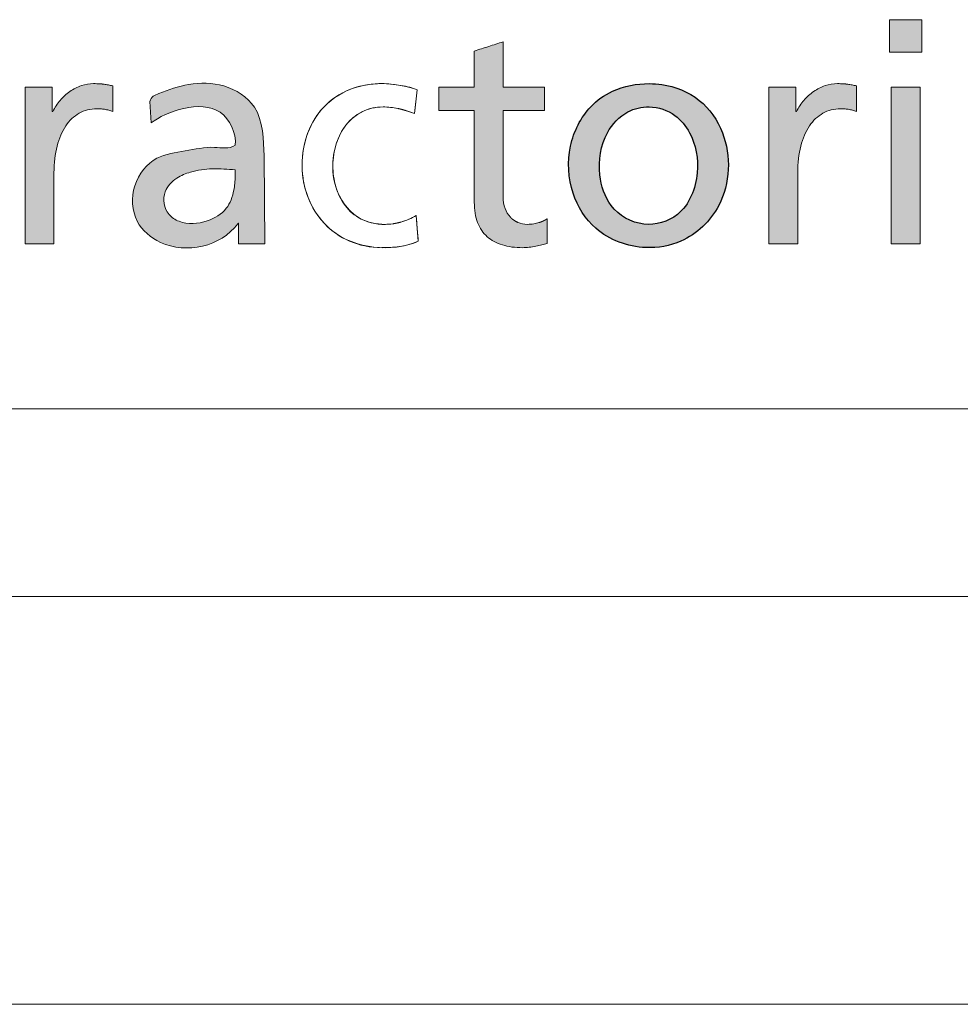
# Model space of a CAD drawing. Header units: millimetres. Extents: x 0 to 594, y 0 to 424.
# Tile 7 of 13: x 433 to 445, y 0 to 12. Entities that reach past the tile are written whole.
import ezdxf

# ---------------------------------------------------------------- set-up
doc = ezdxf.new("R2010")
doc.units = ezdxf.units.MM
doc.header["$LTSCALE"] = 0.25
doc.layers.add('FORMAT', color=7, linetype='Continuous')

# ---------------------------------------------------------------- blocks, each defined once
blk = doc.blocks.new('cajetin')
at = {"color": 7, "linetype": 'Continuous', "lineweight": 18}
for p, q in [((853.5, 7.5), (7.5, 7.5)), ((861, 0), (0, 0))]:
    blk.add_line(p, q, dxfattribs=at)
blk = doc.blocks.new('LOGO_sombreado')
at = {"linetype": 'Continuous'}
for points in [[(40.504, 4.771), (40.105, 4.771), (40.105, 4.373), (40.504, 4.373)], [(40.504, 4.771), (40.105, 4.771), (40.105, 4.373), (40.504, 4.373)], [(40.482, 3.943), (40.128, 3.943), (40.128, 2.023), (40.482, 2.023)], [(40.482, 3.943), (40.128, 3.943), (40.128, 2.023), (40.482, 2.023)]]:
    blk.add_hatch(color=7, dxfattribs=at).paths.add_polyline_path(points, flags=0)
h = blk.add_hatch(color=7, dxfattribs=at)
edge = h.paths.add_edge_path(flags=0)
edge.add_spline(control_points=[(35.176, 2.112), (35.227, 2.066), (35.289, 2.033), (35.362, 2.01)], knot_values=[16, 16, 16, 16, 17, 17, 17, 17], weights=[1, 1, 1, 1], degree=3, periodic=0)
edge.add_spline(control_points=[(35.362, 2.01), (35.434, 1.988), (35.517, 1.977), (35.608, 1.977)], knot_values=[17, 17, 17, 17, 18, 18, 18, 18], weights=[1, 1, 1, 1], degree=3, periodic=0)
edge.add_arc((35.607, 2.685), 0.708, 270.0767, 276.8647)
edge.add_spline(control_points=[(35.692, 1.982), (35.719, 1.986), (35.746, 1.99), (35.771, 1.995)], knot_values=[0, 0, 0, 0, 1, 1, 1, 1], weights=[1, 1, 1, 1], degree=3, periodic=0)
edge.add_spline(control_points=[(35.771, 1.995), (35.797, 2), (35.822, 2.006), (35.845, 2.012)], knot_values=[1, 1, 1, 1, 2, 2, 2, 2], weights=[1, 1, 1, 1], degree=3, periodic=0)
edge.add_spline(control_points=[(35.845, 2.012), (35.868, 2.018), (35.889, 2.024), (35.909, 2.03)], knot_values=[2, 2, 2, 2, 3, 3, 3, 3], weights=[1, 1, 1, 1], degree=3, periodic=0)
edge.add_line((35.909, 2.03), (35.909, 2.331))
edge.add_arc((35.702, 2.648), 0.379, 295.495, 303.2205, ccw=False)
edge.add_spline(control_points=[(35.865, 2.306), (35.847, 2.297), (35.829, 2.29), (35.81, 2.284)], knot_values=[0, 0, 0, 0, 0.145933, 0.145933, 0.145933, 0.145933], weights=[1, 0.998226, 0.998226, 1], degree=3, periodic=0)
edge.add_spline(control_points=[(35.81, 2.284), (35.79, 2.278), (35.768, 2.273), (35.745, 2.269)], knot_values=[0.145933, 0.145933, 0.145933, 0.145933, 1.145933, 1.145933, 1.145933, 1.145933], weights=[1, 1, 1, 1], degree=3, periodic=0)
edge.add_spline(control_points=[(35.745, 2.269), (35.721, 2.265), (35.696, 2.263), (35.668, 2.263), (35.628, 2.263), (35.589, 2.271), (35.553, 2.286)], knot_values=[1.145933, 1.145933, 1.145933, 1.145933, 2.145933, 2.145933, 2.145933, 3.145933, 3.145933, 3.145933, 3.145933], weights=[1, 1, 1, 1, 1, 1, 1], degree=3, periodic=0)
edge.add_arc((35.658, 2.538), 0.273, 223.1491, 247.5061, ccw=False)
edge.add_spline(control_points=[(35.459, 2.351), (35.431, 2.38), (35.409, 2.416), (35.394, 2.459)], knot_values=[3.571043, 3.571043, 3.571043, 3.571043, 4.571043, 4.571043, 4.571043, 4.571043], weights=[1, 1, 1, 1], degree=3, periodic=0)
edge.add_spline(control_points=[(35.394, 2.459), (35.379, 2.501), (35.37, 2.55), (35.37, 2.606)], knot_values=[4.571043, 4.571043, 4.571043, 4.571043, 5.571043, 5.571043, 5.571043, 5.571043], weights=[1, 1, 1, 1], degree=3, periodic=0)
edge.add_line((35.37, 2.606), (35.37, 2.869))
edge.add_line((35.37, 2.869), (35.37, 3))
edge.add_line((35.37, 3), (35.37, 3.657))
edge.add_line((35.37, 3.657), (35.879, 3.657))
edge.add_line((35.879, 3.657), (35.879, 3.943))
edge.add_line((35.879, 3.943), (35.37, 3.943))
edge.add_line((35.37, 3.943), (35.37, 4.083))
edge.add_line((35.37, 4.083), (35.37, 4.5))
edge.add_line((35.37, 4.5), (35.282, 4.472))
edge.add_line((35.282, 4.472), (35.194, 4.444))
edge.add_line((35.194, 4.444), (35.105, 4.416))
edge.add_line((35.105, 4.416), (35.017, 4.387))
edge.add_line((35.017, 4.387), (35.017, 4.276))
edge.add_line((35.017, 4.276), (35.017, 3.943))
edge.add_line((35.017, 3.943), (34.584, 3.943))
edge.add_line((34.584, 3.943), (34.584, 3.657))
edge.add_line((34.584, 3.657), (35.017, 3.657))
edge.add_spline(control_points=[(35.017, 3.657), (35.017, 3.283), (35.017, 2.908), (35.017, 2.534), (35.017, 2.438), (35.031, 2.355), (35.058, 2.285)], knot_values=[13, 13, 13, 13, 14, 14, 14, 15, 15, 15, 15], weights=[1, 1, 1, 1, 1, 1, 1], degree=3, periodic=0)
edge.add_spline(control_points=[(35.058, 2.285), (35.085, 2.215), (35.125, 2.158), (35.176, 2.112)], knot_values=[15, 15, 15, 15, 16, 16, 16, 16], weights=[1, 1, 1, 1], degree=3, periodic=0)
h = blk.add_hatch(color=7, dxfattribs=at)
edge = h.paths.add_edge_path(flags=0)
edge.add_spline(control_points=[(35.176, 2.112), (35.227, 2.066), (35.289, 2.033), (35.362, 2.01)], knot_values=[16, 16, 16, 16, 17, 17, 17, 17], weights=[1, 1, 1, 1], degree=3, periodic=0)
edge.add_spline(control_points=[(35.362, 2.01), (35.434, 1.988), (35.517, 1.977), (35.608, 1.977)], knot_values=[17, 17, 17, 17, 18, 18, 18, 18], weights=[1, 1, 1, 1], degree=3, periodic=0)
edge.add_arc((35.607, 2.685), 0.708, 270.0767, 276.8647)
edge.add_spline(control_points=[(35.692, 1.982), (35.719, 1.986), (35.746, 1.99), (35.771, 1.995)], knot_values=[0, 0, 0, 0, 1, 1, 1, 1], weights=[1, 1, 1, 1], degree=3, periodic=0)
edge.add_spline(control_points=[(35.771, 1.995), (35.797, 2), (35.822, 2.006), (35.845, 2.012)], knot_values=[1, 1, 1, 1, 2, 2, 2, 2], weights=[1, 1, 1, 1], degree=3, periodic=0)
edge.add_spline(control_points=[(35.845, 2.012), (35.868, 2.018), (35.889, 2.024), (35.909, 2.03)], knot_values=[2, 2, 2, 2, 3, 3, 3, 3], weights=[1, 1, 1, 1], degree=3, periodic=0)
edge.add_line((35.909, 2.03), (35.909, 2.331))
edge.add_arc((35.702, 2.648), 0.379, 295.495, 303.2205, ccw=False)
edge.add_spline(control_points=[(35.865, 2.306), (35.847, 2.297), (35.829, 2.29), (35.81, 2.284)], knot_values=[0, 0, 0, 0, 0.145933, 0.145933, 0.145933, 0.145933], weights=[1, 0.998226, 0.998226, 1], degree=3, periodic=0)
edge.add_spline(control_points=[(35.81, 2.284), (35.79, 2.278), (35.768, 2.273), (35.745, 2.269)], knot_values=[0.145933, 0.145933, 0.145933, 0.145933, 1.145933, 1.145933, 1.145933, 1.145933], weights=[1, 1, 1, 1], degree=3, periodic=0)
edge.add_spline(control_points=[(35.745, 2.269), (35.721, 2.265), (35.696, 2.263), (35.668, 2.263), (35.628, 2.263), (35.589, 2.271), (35.553, 2.286)], knot_values=[1.145933, 1.145933, 1.145933, 1.145933, 2.145933, 2.145933, 2.145933, 3.145933, 3.145933, 3.145933, 3.145933], weights=[1, 1, 1, 1, 1, 1, 1], degree=3, periodic=0)
edge.add_arc((35.658, 2.538), 0.273, 223.1491, 247.5061, ccw=False)
edge.add_spline(control_points=[(35.459, 2.351), (35.431, 2.38), (35.409, 2.416), (35.394, 2.459)], knot_values=[3.571043, 3.571043, 3.571043, 3.571043, 4.571043, 4.571043, 4.571043, 4.571043], weights=[1, 1, 1, 1], degree=3, periodic=0)
edge.add_spline(control_points=[(35.394, 2.459), (35.379, 2.501), (35.37, 2.55), (35.37, 2.606)], knot_values=[4.571043, 4.571043, 4.571043, 4.571043, 5.571043, 5.571043, 5.571043, 5.571043], weights=[1, 1, 1, 1], degree=3, periodic=0)
edge.add_line((35.37, 2.606), (35.37, 2.869))
edge.add_line((35.37, 2.869), (35.37, 3))
edge.add_line((35.37, 3), (35.37, 3.657))
edge.add_line((35.37, 3.657), (35.879, 3.657))
edge.add_line((35.879, 3.657), (35.879, 3.943))
edge.add_line((35.879, 3.943), (35.37, 3.943))
edge.add_line((35.37, 3.943), (35.37, 4.083))
edge.add_line((35.37, 4.083), (35.37, 4.5))
edge.add_line((35.37, 4.5), (35.282, 4.472))
edge.add_line((35.282, 4.472), (35.194, 4.444))
edge.add_line((35.194, 4.444), (35.105, 4.416))
edge.add_line((35.105, 4.416), (35.017, 4.387))
edge.add_line((35.017, 4.387), (35.017, 4.276))
edge.add_line((35.017, 4.276), (35.017, 3.943))
edge.add_line((35.017, 3.943), (34.584, 3.943))
edge.add_line((34.584, 3.943), (34.584, 3.657))
edge.add_line((34.584, 3.657), (35.017, 3.657))
edge.add_spline(control_points=[(35.017, 3.657), (35.017, 3.283), (35.017, 2.908), (35.017, 2.534), (35.017, 2.438), (35.031, 2.355), (35.058, 2.285)], knot_values=[13, 13, 13, 13, 14, 14, 14, 15, 15, 15, 15], weights=[1, 1, 1, 1, 1, 1, 1], degree=3, periodic=0)
edge.add_spline(control_points=[(35.058, 2.285), (35.085, 2.215), (35.125, 2.158), (35.176, 2.112)], knot_values=[15, 15, 15, 15, 16, 16, 16, 16], weights=[1, 1, 1, 1], degree=3, periodic=0)
h = blk.add_hatch(color=7, dxfattribs=at)
edge = h.paths.add_edge_path(flags=0)
edge.add_spline(control_points=[(30.436, 3.678), (30.452, 3.677), (30.469, 3.675), (30.486, 3.673)], knot_values=[22.131578, 22.131578, 22.131578, 22.131578, 23.131578, 23.131578, 23.131578, 23.131578], weights=[1, 1, 1, 1], degree=3, periodic=0)
edge.add_spline(control_points=[(30.486, 3.673), (30.502, 3.67), (30.519, 3.667), (30.536, 3.662)], knot_values=[23.131578, 23.131578, 23.131578, 23.131578, 24.131578, 24.131578, 24.131578, 24.131578], weights=[1, 1, 1, 1], degree=3, periodic=0)
edge.add_spline(control_points=[(30.536, 3.662), (30.553, 3.658), (30.569, 3.652), (30.585, 3.646)], knot_values=[0, 0, 0, 0, 1, 1, 1, 1], weights=[1, 1, 1, 1], degree=3, periodic=0)
edge.add_line((30.585, 3.646), (30.585, 3.962))
edge.add_line((30.585, 3.962), (30.532, 3.972))
edge.add_spline(control_points=[(30.532, 3.972), (30.514, 3.975), (30.497, 3.978), (30.48, 3.98)], knot_values=[3, 3, 3, 3, 4, 4, 4, 4], weights=[1, 1, 1, 1], degree=3, periodic=0)
edge.add_arc((30.365, 3.096), 0.892, 82.6307, 86.3526)
edge.add_spline(control_points=[(30.422, 3.986), (30.401, 3.987), (30.378, 3.988), (30.351, 3.988), (30.301, 3.988), (30.25, 3.979), (30.201, 3.963)], knot_values=[4.064961, 4.064961, 4.064961, 4.064961, 5.064961, 5.064961, 5.064961, 6.064961, 6.064961, 6.064961, 6.064961], weights=[1, 1, 1, 1, 1, 1, 1], degree=3, periodic=0)
edge.add_spline(control_points=[(30.201, 3.963), (30.152, 3.946), (30.104, 3.922), (30.06, 3.892)], knot_values=[6.064961, 6.064961, 6.064961, 6.064961, 7.064961, 7.064961, 7.064961, 7.064961], weights=[1, 1, 1, 1], degree=3, periodic=0)
edge.add_spline(control_points=[(30.06, 3.892), (30.016, 3.861), (29.976, 3.825), (29.94, 3.783)], knot_values=[7.064961, 7.064961, 7.064961, 7.064961, 8.064961, 8.064961, 8.064961, 8.064961], weights=[1, 1, 1, 1], degree=3, periodic=0)
edge.add_spline(control_points=[(29.94, 3.783), (29.905, 3.742), (29.874, 3.695), (29.851, 3.646)], knot_values=[8.064961, 8.064961, 8.064961, 8.064961, 9.064961, 9.064961, 9.064961, 9.064961], weights=[1, 1, 1, 1], degree=3, periodic=0)
edge.add_line((29.851, 3.646), (29.843, 3.646))
edge.add_line((29.843, 3.646), (29.843, 3.943))
edge.add_line((29.843, 3.943), (29.677, 3.943))
edge.add_line((29.677, 3.943), (29.512, 3.943))
edge.add_line((29.512, 3.943), (29.512, 3.703))
edge.add_line((29.512, 3.703), (29.512, 2.023))
edge.add_line((29.512, 2.023), (29.865, 2.023))
edge.add_line((29.865, 2.023), (29.865, 2.241))
edge.add_spline(control_points=[(29.865, 2.241), (29.865, 2.459), (29.865, 2.678), (29.865, 2.896), (29.865, 3.017), (29.878, 3.126), (29.903, 3.222)], knot_values=[17.064961, 17.064961, 17.064961, 17.064961, 18.064961, 18.064961, 18.064961, 19.064961, 19.064961, 19.064961, 19.064961], weights=[1, 1, 1, 1, 1, 1, 1], degree=3, periodic=0)
edge.add_spline(control_points=[(29.903, 3.222), (29.927, 3.318), (29.963, 3.401), (30.009, 3.469)], knot_values=[19.064961, 19.064961, 19.064961, 19.064961, 20.064961, 20.064961, 20.064961, 20.064961], weights=[1, 1, 1, 1], degree=3, periodic=0)
edge.add_spline(control_points=[(30.009, 3.469), (30.054, 3.537), (30.11, 3.589), (30.174, 3.625)], knot_values=[20.064961, 20.064961, 20.064961, 20.064961, 21.064961, 21.064961, 21.064961, 21.064961], weights=[1, 1, 1, 1], degree=3, periodic=0)
edge.add_spline(control_points=[(30.174, 3.625), (30.238, 3.661), (30.31, 3.68), (30.389, 3.68)], knot_values=[21.064961, 21.064961, 21.064961, 21.064961, 22.064961, 22.064961, 22.064961, 22.064961], weights=[1, 1, 1, 1], degree=3, periodic=0)
edge.add_arc((30.389, 2.969), 0.711, 86.1897, 90.0066, ccw=False)
h = blk.add_hatch(color=7, dxfattribs=at)
edge = h.paths.add_edge_path(flags=0)
edge.add_spline(control_points=[(30.436, 3.678), (30.452, 3.677), (30.469, 3.675), (30.486, 3.673)], knot_values=[22.131578, 22.131578, 22.131578, 22.131578, 23.131578, 23.131578, 23.131578, 23.131578], weights=[1, 1, 1, 1], degree=3, periodic=0)
edge.add_spline(control_points=[(30.486, 3.673), (30.502, 3.67), (30.519, 3.667), (30.536, 3.662)], knot_values=[23.131578, 23.131578, 23.131578, 23.131578, 24.131578, 24.131578, 24.131578, 24.131578], weights=[1, 1, 1, 1], degree=3, periodic=0)
edge.add_spline(control_points=[(30.536, 3.662), (30.553, 3.658), (30.569, 3.652), (30.585, 3.646)], knot_values=[0, 0, 0, 0, 1, 1, 1, 1], weights=[1, 1, 1, 1], degree=3, periodic=0)
edge.add_line((30.585, 3.646), (30.585, 3.962))
edge.add_line((30.585, 3.962), (30.532, 3.972))
edge.add_spline(control_points=[(30.532, 3.972), (30.514, 3.975), (30.497, 3.978), (30.48, 3.98)], knot_values=[3, 3, 3, 3, 4, 4, 4, 4], weights=[1, 1, 1, 1], degree=3, periodic=0)
edge.add_arc((30.365, 3.096), 0.892, 82.6307, 86.3526)
edge.add_spline(control_points=[(30.422, 3.986), (30.401, 3.987), (30.378, 3.988), (30.351, 3.988), (30.301, 3.988), (30.25, 3.979), (30.201, 3.963)], knot_values=[4.064961, 4.064961, 4.064961, 4.064961, 5.064961, 5.064961, 5.064961, 6.064961, 6.064961, 6.064961, 6.064961], weights=[1, 1, 1, 1, 1, 1, 1], degree=3, periodic=0)
edge.add_spline(control_points=[(30.201, 3.963), (30.152, 3.946), (30.104, 3.922), (30.06, 3.892)], knot_values=[6.064961, 6.064961, 6.064961, 6.064961, 7.064961, 7.064961, 7.064961, 7.064961], weights=[1, 1, 1, 1], degree=3, periodic=0)
edge.add_spline(control_points=[(30.06, 3.892), (30.016, 3.861), (29.976, 3.825), (29.94, 3.783)], knot_values=[7.064961, 7.064961, 7.064961, 7.064961, 8.064961, 8.064961, 8.064961, 8.064961], weights=[1, 1, 1, 1], degree=3, periodic=0)
edge.add_spline(control_points=[(29.94, 3.783), (29.905, 3.742), (29.874, 3.695), (29.851, 3.646)], knot_values=[8.064961, 8.064961, 8.064961, 8.064961, 9.064961, 9.064961, 9.064961, 9.064961], weights=[1, 1, 1, 1], degree=3, periodic=0)
edge.add_line((29.851, 3.646), (29.843, 3.646))
edge.add_line((29.843, 3.646), (29.843, 3.943))
edge.add_line((29.843, 3.943), (29.677, 3.943))
edge.add_line((29.677, 3.943), (29.512, 3.943))
edge.add_line((29.512, 3.943), (29.512, 3.703))
edge.add_line((29.512, 3.703), (29.512, 2.023))
edge.add_line((29.512, 2.023), (29.865, 2.023))
edge.add_line((29.865, 2.023), (29.865, 2.241))
edge.add_spline(control_points=[(29.865, 2.241), (29.865, 2.459), (29.865, 2.678), (29.865, 2.896), (29.865, 3.017), (29.878, 3.126), (29.903, 3.222)], knot_values=[17.064961, 17.064961, 17.064961, 17.064961, 18.064961, 18.064961, 18.064961, 19.064961, 19.064961, 19.064961, 19.064961], weights=[1, 1, 1, 1, 1, 1, 1], degree=3, periodic=0)
edge.add_spline(control_points=[(29.903, 3.222), (29.927, 3.318), (29.963, 3.401), (30.009, 3.469)], knot_values=[19.064961, 19.064961, 19.064961, 19.064961, 20.064961, 20.064961, 20.064961, 20.064961], weights=[1, 1, 1, 1], degree=3, periodic=0)
edge.add_spline(control_points=[(30.009, 3.469), (30.054, 3.537), (30.11, 3.589), (30.174, 3.625)], knot_values=[20.064961, 20.064961, 20.064961, 20.064961, 21.064961, 21.064961, 21.064961, 21.064961], weights=[1, 1, 1, 1], degree=3, periodic=0)
edge.add_spline(control_points=[(30.174, 3.625), (30.238, 3.661), (30.31, 3.68), (30.389, 3.68)], knot_values=[21.064961, 21.064961, 21.064961, 21.064961, 22.064961, 22.064961, 22.064961, 22.064961], weights=[1, 1, 1, 1], degree=3, periodic=0)
edge.add_arc((30.389, 2.969), 0.711, 86.1897, 90.0066, ccw=False)
h = blk.add_hatch(color=7, dxfattribs=at)
edge = h.paths.add_edge_path(flags=0)
edge.add_spline(control_points=[(32.087, 3.232), (32.009, 3.183), (31.795, 3.232), (31.478, 3.156), (31.084, 3.111), (30.802, 2.752), (30.825, 2.287), (31.335, 1.86), (31.908, 1.99), (32.118, 2.27)], knot_values=[0, 0, 0, 0, 0.079966, 0.190057, 0.300094, 0.432511, 0.566689, 0.684622, 1, 1, 1, 1], weights=[1, 1, 1, 1, 1, 1, 1, 1, 1, 1], degree=3, periodic=0)
edge.add_spline(control_points=[(32.118, 2.27), (32.128, 2.286), (32.125, 2.27)], knot_values=[0, 0, 0, 1, 1, 1], weights=[1, 1, 1], degree=2, periodic=0)
edge.add_line((32.125, 2.27), (32.125, 2.023))
edge.add_line((32.125, 2.023), (32.45, 2.023))
edge.add_line((32.45, 2.023), (32.44, 3.106))
edge.add_spline(control_points=[(32.44, 3.106), (32.432, 3.292), (32.431, 3.706), (31.961, 4), (31.526, 4.002), (31.223, 3.898), (31.054, 3.828), (31.039, 3.77)], knot_values=[0, 0, 0, 0, 0.300445, 0.525135, 0.737289, 0.925487, 1, 1, 1, 1], weights=[1, 1, 1, 1, 1, 1, 1, 1], degree=3, periodic=0)
edge.add_line((31.039, 3.77), (31.055, 3.507))
edge.add_spline(control_points=[(31.055, 3.507), (31.238, 3.643), (31.879, 3.881), (32.101, 3.381), (32.087, 3.232)], knot_values=[0, 0, 0, 0, 0.658996, 1, 1, 1, 1], weights=[1, 1, 1, 1, 1], degree=3, periodic=0)
edge = h.paths.add_edge_path(flags=0)
edge.add_spline(control_points=[(32.087, 2.849), (32.083, 2.793), (32.074, 2.658), (31.993, 2.43), (31.731, 2.275), (31.453, 2.255), (31.224, 2.398), (31.181, 2.662), (31.355, 2.834), (31.564, 2.921), (31.81, 2.953), (31.994, 2.938), (32.087, 2.931)], knot_values=[0, 0, 0, 0, 0.068904, 0.168815, 0.283862, 0.42722, 0.488917, 0.605379, 0.695962, 0.771545, 0.884045, 1, 1, 1, 1], weights=[1, 1, 1, 1, 1, 1, 1, 1, 1, 1, 1, 1, 1], degree=3, periodic=0)
edge.add_line((32.087, 2.931), (32.087, 2.849))
h = blk.add_hatch(color=7, dxfattribs=at)
edge = h.paths.add_edge_path(flags=0)
edge.add_spline(control_points=[(37.161, 3.988), (37.007, 3.988), (36.739, 3.939), (36.369, 3.677), (36.148, 3.218), (36.175, 2.651), (36.5, 2.133), (37.046, 1.933), (37.631, 2.036), (38.146, 2.523), (38.175, 3.287), (37.804, 3.823), (37.43, 3.973), (37.213, 3.988), (37.161, 3.988)], knot_values=[0, 0, 0, 0, 0.074474, 0.127248, 0.214785, 0.308474, 0.391274, 0.497362, 0.567922, 0.671021, 0.815362, 0.894331, 0.974753, 1, 1, 1, 1], weights=[1, 1, 1, 1, 1, 1, 1, 1, 1, 1, 1, 1, 1, 1, 1], degree=3, periodic=0)
edge = h.paths.add_edge_path(flags=0)
edge.add_spline(control_points=[(37.161, 3.702), (37.273, 3.7), (37.48, 3.633), (37.718, 3.333), (37.799, 2.875), (37.597, 2.354), (37.076, 2.201), (36.661, 2.448), (36.518, 2.908), (36.581, 3.355), (36.858, 3.656), (37.07, 3.704), (37.161, 3.702)], knot_values=[0, 0, 0, 0, 0.080851, 0.148117, 0.269406, 0.407124, 0.511209, 0.623148, 0.720084, 0.847873, 0.934722, 1, 1, 1, 1], weights=[1, 1, 1, 1, 1, 1, 1, 1, 1, 1, 1, 1, 1], degree=3, periodic=0)
h = blk.add_hatch(color=7, dxfattribs=at)
edge = h.paths.add_edge_path(flags=0)
edge.add_spline(control_points=[(39.648, 3.972), (39.631, 3.975), (39.614, 3.978), (39.596, 3.98)], knot_values=[5, 5, 5, 5, 6, 6, 6, 6], weights=[1, 1, 1, 1], degree=3, periodic=0)
edge.add_arc((39.482, 3.1), 0.888, 82.6144, 86.3459)
edge.add_spline(control_points=[(39.539, 3.986), (39.518, 3.987), (39.495, 3.988), (39.469, 3.988), (39.418, 3.988), (39.367, 3.979), (39.318, 3.963)], knot_values=[0, 0, 0, 0, 1, 1, 1, 2, 2, 2, 2], weights=[1, 1, 1, 1, 1, 1, 1], degree=3, periodic=0)
edge.add_spline(control_points=[(39.318, 3.963), (39.268, 3.946), (39.221, 3.922), (39.177, 3.892)], knot_values=[2, 2, 2, 2, 3, 3, 3, 3], weights=[1, 1, 1, 1], degree=3, periodic=0)
edge.add_spline(control_points=[(39.177, 3.892), (39.133, 3.861), (39.092, 3.825), (39.057, 3.783)], knot_values=[3, 3, 3, 3, 4, 4, 4, 4], weights=[1, 1, 1, 1], degree=3, periodic=0)
edge.add_spline(control_points=[(39.057, 3.783), (39.021, 3.742), (38.991, 3.695), (38.967, 3.646)], knot_values=[4, 4, 4, 4, 5, 5, 5, 5], weights=[1, 1, 1, 1], degree=3, periodic=0)
edge.add_line((38.967, 3.646), (38.96, 3.646))
edge.add_line((38.96, 3.646), (38.96, 3.943))
edge.add_line((38.96, 3.943), (38.629, 3.943))
edge.add_line((38.629, 3.943), (38.629, 2.023))
edge.add_line((38.629, 2.023), (38.982, 2.023))
edge.add_line((38.982, 2.023), (38.982, 2.896))
edge.add_spline(control_points=[(38.982, 2.896), (38.982, 3.017), (38.995, 3.126), (39.02, 3.222)], knot_values=[11, 11, 11, 11, 12, 12, 12, 12], weights=[1, 1, 1, 1], degree=3, periodic=0)
edge.add_spline(control_points=[(39.02, 3.222), (39.044, 3.318), (39.08, 3.401), (39.125, 3.469)], knot_values=[12, 12, 12, 12, 13, 13, 13, 13], weights=[1, 1, 1, 1], degree=3, periodic=0)
edge.add_spline(control_points=[(39.125, 3.469), (39.171, 3.537), (39.227, 3.589), (39.291, 3.625)], knot_values=[13, 13, 13, 13, 14, 14, 14, 14], weights=[1, 1, 1, 1], degree=3, periodic=0)
edge.add_spline(control_points=[(39.291, 3.625), (39.354, 3.661), (39.427, 3.68), (39.506, 3.68)], knot_values=[14, 14, 14, 14, 15, 15, 15, 15], weights=[1, 1, 1, 1], degree=3, periodic=0)
edge.add_arc((39.506, 2.978), 0.702, 86.1657, 90.0062, ccw=False)
edge.add_spline(control_points=[(39.553, 3.678), (39.569, 3.677), (39.586, 3.675), (39.602, 3.673)], knot_values=[0, 0, 0, 0, 1, 1, 1, 1], weights=[1, 1, 1, 1], degree=3, periodic=0)
edge.add_spline(control_points=[(39.602, 3.673), (39.619, 3.67), (39.636, 3.667), (39.653, 3.662)], knot_values=[1, 1, 1, 1, 2, 2, 2, 2], weights=[1, 1, 1, 1], degree=3, periodic=0)
edge.add_spline(control_points=[(39.653, 3.662), (39.669, 3.658), (39.686, 3.652), (39.701, 3.646)], knot_values=[2, 2, 2, 2, 3, 3, 3, 3], weights=[1, 1, 1, 1], degree=3, periodic=0)
edge.add_line((39.701, 3.646), (39.701, 3.962))
edge.add_line((39.701, 3.962), (39.648, 3.972))
h = blk.add_hatch(color=7, dxfattribs=at)
edge = h.paths.add_edge_path(flags=0)
edge.add_spline(control_points=[(39.648, 3.972), (39.631, 3.975), (39.614, 3.978), (39.596, 3.98)], knot_values=[5, 5, 5, 5, 6, 6, 6, 6], weights=[1, 1, 1, 1], degree=3, periodic=0)
edge.add_arc((39.482, 3.1), 0.888, 82.6144, 86.3459)
edge.add_spline(control_points=[(39.539, 3.986), (39.518, 3.987), (39.495, 3.988), (39.469, 3.988), (39.418, 3.988), (39.367, 3.979), (39.318, 3.963)], knot_values=[0, 0, 0, 0, 1, 1, 1, 2, 2, 2, 2], weights=[1, 1, 1, 1, 1, 1, 1], degree=3, periodic=0)
edge.add_spline(control_points=[(39.318, 3.963), (39.268, 3.946), (39.221, 3.922), (39.177, 3.892)], knot_values=[2, 2, 2, 2, 3, 3, 3, 3], weights=[1, 1, 1, 1], degree=3, periodic=0)
edge.add_spline(control_points=[(39.177, 3.892), (39.133, 3.861), (39.092, 3.825), (39.057, 3.783)], knot_values=[3, 3, 3, 3, 4, 4, 4, 4], weights=[1, 1, 1, 1], degree=3, periodic=0)
edge.add_spline(control_points=[(39.057, 3.783), (39.021, 3.742), (38.991, 3.695), (38.967, 3.646)], knot_values=[4, 4, 4, 4, 5, 5, 5, 5], weights=[1, 1, 1, 1], degree=3, periodic=0)
edge.add_line((38.967, 3.646), (38.96, 3.646))
edge.add_line((38.96, 3.646), (38.96, 3.943))
edge.add_line((38.96, 3.943), (38.629, 3.943))
edge.add_line((38.629, 3.943), (38.629, 2.023))
edge.add_line((38.629, 2.023), (38.982, 2.023))
edge.add_line((38.982, 2.023), (38.982, 2.896))
edge.add_spline(control_points=[(38.982, 2.896), (38.982, 3.017), (38.995, 3.126), (39.02, 3.222)], knot_values=[11, 11, 11, 11, 12, 12, 12, 12], weights=[1, 1, 1, 1], degree=3, periodic=0)
edge.add_spline(control_points=[(39.02, 3.222), (39.044, 3.318), (39.08, 3.401), (39.125, 3.469)], knot_values=[12, 12, 12, 12, 13, 13, 13, 13], weights=[1, 1, 1, 1], degree=3, periodic=0)
edge.add_spline(control_points=[(39.125, 3.469), (39.171, 3.537), (39.227, 3.589), (39.291, 3.625)], knot_values=[13, 13, 13, 13, 14, 14, 14, 14], weights=[1, 1, 1, 1], degree=3, periodic=0)
edge.add_spline(control_points=[(39.291, 3.625), (39.354, 3.661), (39.427, 3.68), (39.506, 3.68)], knot_values=[14, 14, 14, 14, 15, 15, 15, 15], weights=[1, 1, 1, 1], degree=3, periodic=0)
edge.add_arc((39.506, 2.978), 0.702, 86.1657, 90.0062, ccw=False)
edge.add_spline(control_points=[(39.553, 3.678), (39.569, 3.677), (39.586, 3.675), (39.602, 3.673)], knot_values=[0, 0, 0, 0, 1, 1, 1, 1], weights=[1, 1, 1, 1], degree=3, periodic=0)
edge.add_spline(control_points=[(39.602, 3.673), (39.619, 3.67), (39.636, 3.667), (39.653, 3.662)], knot_values=[1, 1, 1, 1, 2, 2, 2, 2], weights=[1, 1, 1, 1], degree=3, periodic=0)
edge.add_spline(control_points=[(39.653, 3.662), (39.669, 3.658), (39.686, 3.652), (39.701, 3.646)], knot_values=[2, 2, 2, 2, 3, 3, 3, 3], weights=[1, 1, 1, 1], degree=3, periodic=0)
edge.add_line((39.701, 3.646), (39.701, 3.962))
edge.add_line((39.701, 3.962), (39.648, 3.972))
at = {"color": 7, "linetype": 'Continuous', "lineweight": 18}
for p, q in [((40.105, 4.373), (40.105, 4.771)), ((40.105, 4.771), (40.504, 4.771)), ((40.504, 4.771), (40.504, 4.373)), ((40.504, 4.373), (40.105, 4.373)), ((34.315, 3.913), (34.285, 3.62)), ((40.128, 2.023), (40.128, 3.943)), ((40.128, 3.943), (40.482, 3.943)), ((40.482, 3.943), (40.482, 2.023)), ((31.055, 3.507), (31.039, 3.77)), ((32.45, 2.023), (32.44, 3.106)), ((32.087, 2.931), (32.087, 2.849)), ((35.37, 2.606), (35.37, 2.869)), ((34.304, 2.372), (34.331, 2.056)), ((32.125, 2.27), (32.125, 2.023)), ((32.45, 2.023), (32.125, 2.023)), ((40.482, 2.023), (40.128, 2.023)), ((0, 0), (72.5, 0))]:
    blk.add_line(p, q, dxfattribs=at)
for centre, radius, start, end in [((39.506, 2.978), 0.702, 86.1657, 90.0062), ((33.857, 2.912), 0.931, 223.2954, 246.689), ((33.888, 3.792), 1.814, 269.9252, 273.1729), ((35.607, 2.685), 0.708, 270.0767, 276.8647)]:
    blk.add_arc(centre, radius, start, end, dxfattribs=at)
at = {"color": 8, "linetype": 'Continuous', "lineweight": 0}
for points, degree in [([(35.282, 4.472), (35.252, 4.463), (35.223, 4.453), (35.194, 4.444)], 3), ([(35.37, 4.5), (35.341, 4.491), (35.311, 4.482), (35.282, 4.472)], 3), ([(35.37, 4.083), (35.37, 4.222), (35.37, 4.361), (35.37, 4.5)], 3), ([(35.105, 4.416), (35.076, 4.406), (35.046, 4.397), (35.017, 4.387)], 3), ([(35.017, 4.387), (35.017, 4.35), (35.017, 4.313), (35.017, 4.276)], 3), ([(35.194, 4.444), (35.164, 4.434), (35.135, 4.425), (35.105, 4.416)], 3), ([(35.017, 4.276), (35.017, 4.165), (35.017, 4.054), (35.017, 3.943)], 3), ([(35.37, 3.943), (35.37, 3.99), (35.37, 4.036), (35.37, 4.083)], 3), ([(29.677, 3.943), (29.622, 3.943), (29.567, 3.943), (29.512, 3.943)], 3), ([(29.512, 3.943), (29.512, 3.863), (29.512, 3.783), (29.512, 3.703)], 3), ([(29.843, 3.943), (29.788, 3.943), (29.732, 3.943), (29.677, 3.943)], 3), ([(29.843, 3.646), (29.843, 3.745), (29.843, 3.844), (29.843, 3.943)], 3), ([(30.06, 3.892), (30.016, 3.861), (29.976, 3.825), (29.94, 3.783)], 3), ([(30.201, 3.963), (30.152, 3.946), (30.104, 3.922), (30.06, 3.892)], 3), ([(30.532, 3.972), (30.514, 3.975), (30.497, 3.978), (30.48, 3.98)], 3), ([(30.585, 3.962), (30.567, 3.965), (30.549, 3.969), (30.532, 3.972)], 3), ([(30.585, 3.646), (30.585, 3.751), (30.585, 3.856), (30.585, 3.962)], 3), ([(34.116, 3.966), (34.078, 3.973), (34.038, 3.978), (33.999, 3.982)], 3), ([(34.226, 3.943), (34.192, 3.952), (34.155, 3.96), (34.116, 3.966)], 3), ([(34.315, 3.913), (34.29, 3.924), (34.259, 3.934), (34.226, 3.943)], 3), ([(34.285, 3.62), (34.295, 3.717), (34.305, 3.815), (34.315, 3.913)], 3), ([(35.017, 3.943), (34.873, 3.943), (34.728, 3.943), (34.584, 3.943)], 3), ([(34.584, 3.943), (34.584, 3.848), (34.584, 3.752), (34.584, 3.657)], 3), ([(35.879, 3.943), (35.71, 3.943), (35.54, 3.943), (35.37, 3.943)], 3), ([(35.879, 3.657), (35.879, 3.752), (35.879, 3.848), (35.879, 3.943)], 3), ([(38.96, 3.943), (38.85, 3.943), (38.739, 3.943), (38.629, 3.943)], 3), ([(38.629, 3.943), (38.629, 3.303), (38.629, 2.663), (38.629, 2.023)], 3), ([(38.96, 3.646), (38.96, 3.745), (38.96, 3.844), (38.96, 3.943)], 3), ([(39.177, 3.892), (39.133, 3.861), (39.092, 3.825), (39.057, 3.783)], 3), ([(39.318, 3.963), (39.268, 3.946), (39.221, 3.922), (39.177, 3.892)], 3), ([(39.648, 3.972), (39.631, 3.975), (39.614, 3.978), (39.596, 3.98)], 3), ([(39.701, 3.962), (39.684, 3.965), (39.666, 3.969), (39.648, 3.972)], 3), ([(39.701, 3.646), (39.701, 3.751), (39.701, 3.856), (39.701, 3.962)], 3), ([(29.94, 3.783), (29.905, 3.742), (29.874, 3.695), (29.851, 3.646)], 3), ([(39.057, 3.783), (39.021, 3.742), (38.991, 3.695), (38.967, 3.646)], 3), ([(29.512, 3.703), (29.512, 3.143), (29.512, 2.583), (29.512, 2.023)], 3), ([(29.851, 3.646), (29.848, 3.646), (29.845, 3.646), (29.843, 3.646)], 3), ([(30.009, 3.469), (30.054, 3.537), (30.11, 3.589), (30.174, 3.625)], 3), ([(30.174, 3.625), (30.238, 3.661), (30.31, 3.68), (30.389, 3.68)], 3), ([(30.436, 3.678), (30.452, 3.677), (30.469, 3.675), (30.486, 3.673)], 3), ([(30.486, 3.673), (30.502, 3.67), (30.519, 3.667), (30.536, 3.662)], 3), ([(30.536, 3.662), (30.553, 3.658), (30.569, 3.652), (30.585, 3.646)], 3), ([(33.176, 3.705), (33.091, 3.615), (33.024, 3.508), (32.978, 3.386)], 3), ([(33.444, 3.48), (33.497, 3.547), (33.561, 3.602), (33.638, 3.641)], 3), ([(33.99, 3.697), (34.02, 3.694), (34.052, 3.689), (34.085, 3.682)], 3), ([(34.184, 3.656), (34.218, 3.646), (34.251, 3.634), (34.285, 3.62)], 3), ([(34.584, 3.657), (34.728, 3.657), (34.873, 3.657), (35.017, 3.657)], 3), ([(35.37, 3), (35.37, 3.219), (35.37, 3.438), (35.37, 3.657)], 3), ([(35.37, 3.657), (35.54, 3.657), (35.71, 3.657), (35.879, 3.657)], 3), ([(38.967, 3.646), (38.965, 3.646), (38.962, 3.646), (38.96, 3.646)], 3), ([(39.125, 3.469), (39.171, 3.537), (39.227, 3.589), (39.291, 3.625)], 3), ([(39.291, 3.625), (39.354, 3.661), (39.427, 3.68), (39.506, 3.68)], 3), ([(39.553, 3.678), (39.569, 3.677), (39.586, 3.675), (39.602, 3.673)], 3), ([(39.602, 3.673), (39.619, 3.67), (39.636, 3.667), (39.653, 3.662)], 3), ([(39.653, 3.662), (39.669, 3.658), (39.686, 3.652), (39.701, 3.646)], 3), ([(29.903, 3.222), (29.927, 3.318), (29.963, 3.401), (30.009, 3.469)], 3), ([(33.325, 3.249), (33.352, 3.334), (33.392, 3.413), (33.444, 3.48)], 3), ([(39.02, 3.222), (39.044, 3.318), (39.08, 3.401), (39.125, 3.469)], 3), ([(38.982, 2.896), (38.982, 3.017), (38.995, 3.126), (39.02, 3.222)], 3), ([(35.37, 2.869), (35.37, 2.934), (35.37, 3)], 2), ([(38.982, 2.023), (38.982, 2.314), (38.982, 2.605), (38.982, 2.896)], 3), ([(33.433, 2.495), (33.381, 2.563), (33.344, 2.642), (33.32, 2.726)], 3), ([(32.979, 2.594), (33.025, 2.473), (33.093, 2.365), (33.179, 2.274)], 3), ([(35.394, 2.459), (35.379, 2.501), (35.37, 2.55), (35.37, 2.606)], 3), ([(33.631, 2.328), (33.55, 2.368), (33.484, 2.426), (33.433, 2.495)], 3), ([(35.459, 2.351), (35.431, 2.38), (35.409, 2.416), (35.394, 2.459)], 3), ([(34.215, 2.325), (34.184, 2.311), (34.151, 2.3), (34.118, 2.291)], 3), ([(34.304, 2.372), (34.277, 2.354), (34.247, 2.339), (34.215, 2.325)], 3), ([(34.311, 2.293), (34.308, 2.32), (34.306, 2.346), (34.304, 2.372)], 3), ([(34.317, 2.214), (34.315, 2.241), (34.313, 2.267), (34.311, 2.293)], 3), ([(35.909, 2.03), (35.909, 2.13), (35.909, 2.231), (35.909, 2.331)], 3), ([(29.865, 2.023), (29.865, 2.095), (29.865, 2.168), (29.865, 2.241)], 3), ([(34.324, 2.135), (34.322, 2.162), (34.319, 2.188), (34.317, 2.214)], 3), ([(35.058, 2.285), (35.085, 2.215), (35.125, 2.158), (35.176, 2.112)], 3), ([(35.81, 2.284), (35.79, 2.278), (35.768, 2.273), (35.745, 2.269)], 3), ([(33.489, 2.057), (33.607, 2.006), (33.741, 1.977), (33.886, 1.977)], 3), ([(34.217, 2.015), (34.256, 2.026), (34.294, 2.039), (34.331, 2.056)], 3), ([(34.331, 2.056), (34.328, 2.083), (34.326, 2.109), (34.324, 2.135)], 3), ([(35.176, 2.112), (35.227, 2.066), (35.289, 2.033), (35.362, 2.01)], 3), ([(29.512, 2.023), (29.63, 2.023), (29.748, 2.023), (29.865, 2.023)], 3), ([(33.989, 1.98), (34.025, 1.982), (34.063, 1.986), (34.101, 1.991)], 3), ([(34.101, 1.991), (34.139, 1.997), (34.178, 2.005), (34.217, 2.015)], 3), ([(35.362, 2.01), (35.434, 1.988), (35.517, 1.977), (35.608, 1.977)], 3), ([(35.692, 1.982), (35.719, 1.986), (35.746, 1.99), (35.771, 1.995)], 3), ([(35.771, 1.995), (35.797, 2), (35.822, 2.006), (35.845, 2.012)], 3), ([(35.845, 2.012), (35.868, 2.018), (35.889, 2.024), (35.909, 2.03)], 3), ([(38.629, 2.023), (38.747, 2.023), (38.865, 2.023), (38.982, 2.023)], 3)]:
    blk.add_open_spline(points, degree=degree, dxfattribs=at)
for points, knots in [([(30.422, 3.986), (30.401, 3.987), (30.378, 3.988), (30.351, 3.988), (30.301, 3.988), (30.25, 3.979), (30.201, 3.963)], [4.064961, 4.064961, 4.064961, 4.064961, 5.064961, 5.064961, 5.064961, 6.064961, 6.064961, 6.064961, 6.064961]), ([(33.999, 3.982), (33.96, 3.986), (33.922, 3.988), (33.886, 3.988), (33.739, 3.988), (33.604, 3.962), (33.366, 3.865), (33.262, 3.794), (33.176, 3.705)], [16.091643, 16.091643, 16.091643, 16.091643, 17.091643, 17.091643, 17.091643, 18.091643, 18.091643, 19.091643, 19.091643, 19.091643, 19.091643]), ([(39.539, 3.986), (39.518, 3.987), (39.495, 3.988), (39.469, 3.988), (39.418, 3.988), (39.367, 3.979), (39.318, 3.963)], [0, 0, 0, 0, 1, 1, 1, 2, 2, 2, 2]), ([(33.638, 3.641), (33.714, 3.68), (33.802, 3.702), (33.901, 3.702), (33.929, 3.702), (33.959, 3.701), (33.99, 3.697)], [8, 8, 8, 8, 9, 9, 9, 10, 10, 10, 10]), ([(35.017, 3.657), (35.017, 3.283), (35.017, 2.908), (35.017, 2.534), (35.017, 2.438), (35.031, 2.355), (35.058, 2.285)], [13, 13, 13, 13, 14, 14, 14, 15, 15, 15, 15]), ([(32.978, 3.386), (32.932, 3.265), (32.907, 3.129), (32.907, 2.983), (32.907, 2.845), (32.932, 2.714), (32.979, 2.594)], [20.091643, 20.091643, 20.091643, 20.091643, 21.091643, 21.091643, 21.091643, 22.091643, 22.091643, 22.091643, 22.091643]), ([(29.865, 2.241), (29.865, 2.459), (29.865, 2.678), (29.865, 2.896), (29.865, 3.017), (29.878, 3.126), (29.903, 3.222)], [17.064961, 17.064961, 17.064961, 17.064961, 18.064961, 18.064961, 18.064961, 19.064961, 19.064961, 19.064961, 19.064961]), ([(33.32, 2.726), (33.295, 2.809), (33.284, 2.897), (33.284, 2.983), (33.284, 3.074), (33.298, 3.165), (33.325, 3.249)], [4, 4, 4, 4, 5, 5, 5, 6, 6, 6, 6]), ([(34.019, 2.27), (33.986, 2.266), (33.954, 2.263), (33.924, 2.263), (33.81, 2.263), (33.713, 2.287), (33.631, 2.328)], [0, 0, 0, 0, 1, 1, 1, 2, 2, 2, 2]), ([(35.745, 2.269), (35.721, 2.265), (35.696, 2.263), (35.668, 2.263), (35.628, 2.263), (35.589, 2.271), (35.553, 2.286)], [1.145933, 1.145933, 1.145933, 1.145933, 2.145933, 2.145933, 2.145933, 3.145933, 3.145933, 3.145933, 3.145933])]:
    blk.add_open_spline(points, degree=3, knots=knots, dxfattribs=at)
for points, weights in [([(30.48, 3.98), (30.46, 3.983), (30.441, 3.985), (30.422, 3.986)], [1, 0.999648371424, 0.999648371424, 1]), ([(39.596, 3.98), (39.577, 3.983), (39.558, 3.985), (39.539, 3.986)], [1, 0.999646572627, 0.999646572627, 1]), ([(30.389, 3.68), (30.405, 3.68), (30.42, 3.679), (30.436, 3.678)], [1, 0.999630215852, 0.999630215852, 1]), ([(34.085, 3.682), (34.118, 3.675), (34.151, 3.666), (34.184, 3.656)], [1, 0.999300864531, 0.999300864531, 1]), ([(35.553, 2.286), (35.517, 2.301), (35.485, 2.323), (35.459, 2.351)], [1, 0.984996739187, 0.984996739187, 1]), ([(35.865, 2.306), (35.847, 2.297), (35.829, 2.29), (35.81, 2.284)], [1, 0.998226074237, 0.998226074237, 1]), ([(35.909, 2.331), (35.895, 2.321), (35.88, 2.313), (35.865, 2.306)], [1, 0.99848548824, 0.99848548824, 1]), ([(34.118, 2.291), (34.085, 2.282), (34.052, 2.275), (34.019, 2.27)], [1, 0.998576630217, 0.998576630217, 1])]:
    blk.add_rational_spline(points, weights, degree=3, dxfattribs=at)
at = {"color": 7, "linetype": 'Continuous', "lineweight": 0}
for points, knots in [([(32.44, 3.106), (32.432, 3.292), (32.431, 3.706), (31.961, 4), (31.526, 4.002), (31.223, 3.898), (31.054, 3.828), (31.039, 3.77)], [0, 0, 0, 0, 0.300445, 0.525135, 0.737289, 0.925487, 1, 1, 1, 1]), ([(34.315, 3.913), (34.079, 3.994), (33.648, 4.032), (33.128, 3.724), (32.875, 3.214), (32.908, 2.624), (33.362, 1.977), (33.997, 1.916), (34.331, 2.056)], [0, 0, 0, 0, 0.189442, 0.304437, 0.433405, 0.598153, 0.723513, 1, 1, 1, 1]), ([(31.055, 3.507), (31.238, 3.643), (31.879, 3.881), (32.101, 3.381), (32.087, 3.232)], [0, 0, 0, 0, 0.658996, 1, 1, 1, 1]), ([(34.285, 3.62), (34.128, 3.682), (33.829, 3.756), (33.411, 3.522), (33.255, 3.102), (33.303, 2.642), (33.66, 2.197), (34.114, 2.254), (34.304, 2.372)], [0, 0, 0, 0, 0.179222, 0.292259, 0.464623, 0.607238, 0.760264, 1, 1, 1, 1]), ([(32.087, 3.232), (32.009, 3.183), (31.795, 3.232), (31.478, 3.156), (31.084, 3.111), (30.802, 2.752), (30.825, 2.287), (31.335, 1.86), (31.908, 1.99), (32.118, 2.27)], [0, 0, 0, 0, 0.079966, 0.190057, 0.300094, 0.432511, 0.566689, 0.684622, 1, 1, 1, 1]), ([(32.087, 2.931), (31.994, 2.938), (31.81, 2.953), (31.564, 2.921), (31.355, 2.834), (31.181, 2.662), (31.224, 2.398), (31.453, 2.255), (31.731, 2.275), (31.993, 2.43), (32.074, 2.658), (32.083, 2.793), (32.087, 2.849)], [0, 0, 0, 0, 0.115955, 0.228455, 0.304038, 0.394621, 0.511083, 0.57278, 0.716138, 0.831185, 0.931096, 1, 1, 1, 1])]:
    blk.add_open_spline(points, degree=3, knots=knots, dxfattribs=at)
blk.add_open_spline([(32.118, 2.27), (32.128, 2.286), (32.125, 2.27)], degree=2, dxfattribs=at)
at = {"layer": 'FORMAT', "color": 7}
for points, knots in [([(37.161, 3.988), (37.007, 3.988), (36.739, 3.939), (36.369, 3.677), (36.148, 3.218), (36.175, 2.651), (36.5, 2.133), (37.046, 1.933), (37.631, 2.036), (38.146, 2.523), (38.175, 3.287), (37.804, 3.823), (37.43, 3.973), (37.213, 3.988), (37.161, 3.988)], [0, 0, 0, 0, 0.074474, 0.127248, 0.214785, 0.308474, 0.391274, 0.497362, 0.567922, 0.671021, 0.815362, 0.894331, 0.974753, 1, 1, 1, 1]), ([(37.161, 3.702), (37.07, 3.704), (36.858, 3.656), (36.581, 3.355), (36.518, 2.908), (36.661, 2.448), (37.076, 2.201), (37.597, 2.354), (37.799, 2.875), (37.718, 3.333), (37.48, 3.633), (37.273, 3.7), (37.161, 3.702)], [0, 0, 0, 0, 0.065278, 0.152127, 0.279916, 0.376852, 0.488791, 0.592876, 0.730594, 0.851883, 0.919149, 1, 1, 1, 1])]:
    blk.add_open_spline(points, degree=3, knots=knots, dxfattribs=at)
blk = doc.blocks.new('A$C05b564d1')
at = {"color": 7, "linetype": 'Continuous', "lineweight": 18}
blk.add_line((402.554, 5.174), (588.826, 5.174), dxfattribs=at)
at = {"xscale": 0.689895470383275, "yscale": 0.689895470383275, "zscale": 0.689895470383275}
blk.add_blockref('cajetin', (0, 0), dxfattribs=at)
at = {"color": 7, "linetype": 'Continuous', "xscale": 1.034843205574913, "yscale": 1.034843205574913, "zscale": 1.034843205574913}
blk.add_blockref('LOGO_sombreado', (402.564, 7.552), dxfattribs=at)

msp = doc.modelspace()

# ---------------------------------------------------------------- block references
msp.add_blockref('A$C05b564d1', (0, 0))

doc.saveas('drawing.dxf')
